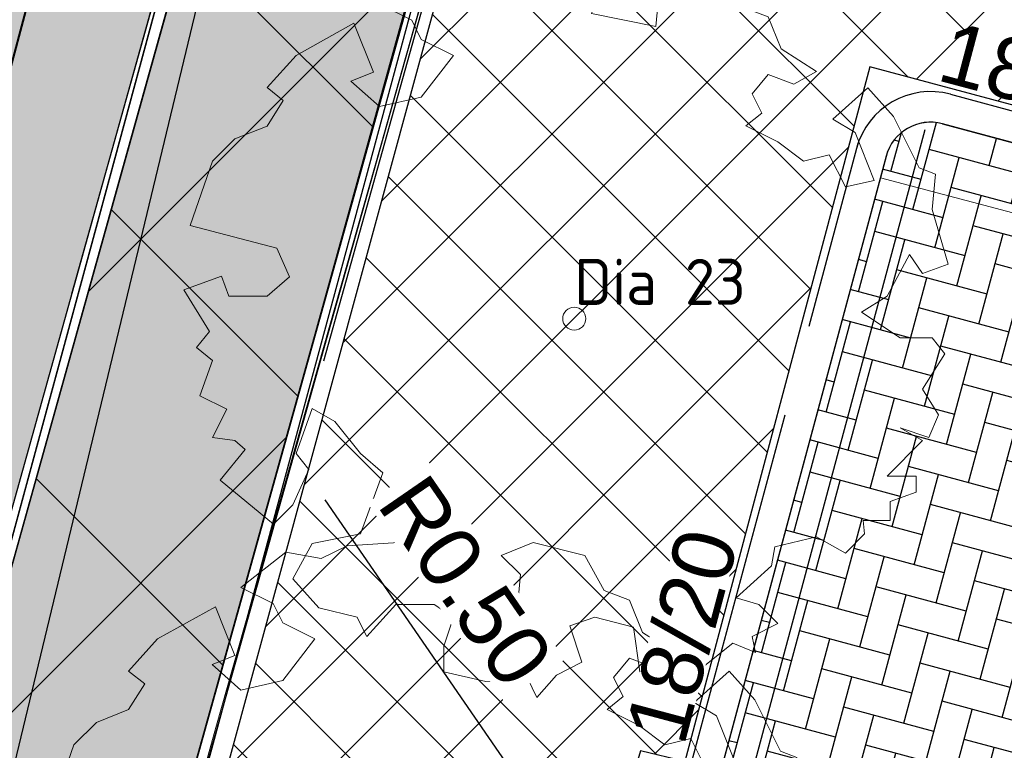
# Model space of a CAD drawing. Header units: metres. Extents: x 252743 to 254903, y 592696 to 593766.
# Tile 44 of 174: x 253680.23 to 253686.65, y 593043.79 to 593048.55. Entities that reach past the tile are written whole.
import ezdxf
from ezdxf.enums import TextEntityAlignment as Align

# ---------------------------------------------------------------- set-up
doc = ezdxf.new("R2010")
doc.units = ezdxf.units.M
doc.linetypes.add('ACAD_ISO11W100', pattern=[33, 12, -3, 12, -3, 0, -3])
doc.linetypes.add('DASHED', pattern=[19.049999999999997, 12.7, -6.35])
for name, color, linetype, lineweight in [('132034000_dwg', 8, 'Continuous', 5), ('B-BH-GR-BEPLANTING_CULTUUR_HEESTERS-G', 250, 'Continuous', 18), ('B-BH-VH-OPENVERHARDING-G', 250, 'Continuous', 18), ('B-WE-GR-BOOM-S1', 8, 'Continuous', 9), ('B-WE-GR-BOOM_STAMDIAMETER-T', 7, 'Continuous', 25), ('N-RI-HWA-PVC', 150, 'ACAD_ISO11W100', 40)]:
    doc.layers.add(name, color=color, linetype=linetype, lineweight=lineweight)
doc.layers.add('ALGEMEEN HULP', color=6, linetype='Continuous', plot=False)
for name, color, linetype in [('B-RI-DWA-BETON', 8, 'Continuous'), ('N-GR-ARC-GROENVOORZIENING-N', 82, 'Continuous'), ('N-KL-NUTSSTROOK', 10, 'Continuous'), ('N-WB-ANTIWORTELSCHERM', 6, 'ZIGZAG'), ('N-WB-ARC-ASFALT', 8, 'Continuous'), ('N-WB-ARC-BETONTEGEL 30X30', 8, 'Continuous'), ('N-WB-ARC-SBS-KF-ROODBRUIN-PARKEREN', 24, 'Continuous'), ('N-WB-ARC-SBS-KF-ROODBRUIN-RIJBAAN', 24, 'Continuous'), ('N-WB-BAND GAZONBAND 10x20', 7, 'DASHED'), ('N-WB-BAND TEKST 200', 7, 'Continuous'), ('N-WB-BAND TROTTOIRBAND 18 20', 7, 'ACAD_ISO11W100'), ('N-WB-BOCHTSTRAAL', 7, 'Continuous'), ('N-WB-KANTVERHARDING', 2, 'Continuous')]:
    doc.layers.add(name, color=color, linetype=linetype)
doc.layers.add('N-WB-ARC-ASFALT ROOD', color=7, linetype='Continuous', true_color=0xff6666)
doc.layers.get('0').freeze()
doc.styles.add('N_STANDARD 200', font='arial.ttf', dxfattribs={"height": 0.4})
doc.styles.add('NLCS-ISO', font='txt')
doc.linetypes.add('ZIGZAG', pattern='A,0.00254,-5.08,[131,ltypeshp.shx,S=5.08,R=0,X=-5.08,Y=0],-10.16,[131,ltypeshp.shx,S=5.08,R=180,X=5.08,Y=0],-5.08', length=20.32254)
doc.dimstyles.new('N_DIMENSION 200', dxfattribs={"dimtxt": 0.4, "dimasz": 0.4, "dimexe": 0.125, "dimexo": 0.125, "dimgap": 0.25, "dimtad": 1, "dimzin": 3, "dimdsep": 46, "dimtxsty": 'N_STANDARD 200', "dimcen": 0, "dimazin": 3, "dimtfac": 1, "dimtix": 1, "dimtmove": 2, "dimatfit": 3, "dimfxl": 0.125, "dimfxlon": 1, "dimtfill": 1, "dimtolj": 1, "dimtzin": 0, "dimarcsym": 0})

# ---------------------------------------------------------------- blocks, each defined once
blk = doc.blocks.new('SGR-BOOM_06_ST')
at = {"linetype": 'Continuous', "flags": 128}
blk.add_lwpolyline([(2.697926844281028, 3.519936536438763), (2.530031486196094, 3.938911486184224), (2.197017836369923, 4.064448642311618), (1.94450365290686, 4.524361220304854), (1.273022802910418, 4.692183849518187), (0.8554126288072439, 4.524288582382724), (1.107912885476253, 4.273186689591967), (1.064270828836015, 3.811889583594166), (0.2276521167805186, 3.979701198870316), (0.3518243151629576, 4.315444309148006), (0.1839317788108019, 4.692111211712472), (-0.1504327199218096, 4.608837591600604), (-0.4861730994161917, 4.692066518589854), (-1.154910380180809, 4.649713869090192), (-1.490634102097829, 4.483188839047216), (-1.95193375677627, 4.56504461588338), (-2.538756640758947, 4.105076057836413), (-2.119756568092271, 3.896293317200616), (-1.994180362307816, 3.643818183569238), (-1.575180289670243, 3.435035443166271), (-1.994130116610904, 2.890461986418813), (-2.538667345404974, 2.766231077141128), (-2.915367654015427, 3.099211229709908), (-2.619546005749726, 3.216664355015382), (-2.873110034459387, 3.855299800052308), (-3.627802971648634, 3.434898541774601), (-4.004453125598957, 3.015887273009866), (-3.794266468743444, 2.84803387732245), (-4.004419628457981, 2.513649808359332), (-4.424759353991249, 2.345754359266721), (-4.716801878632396, 2.05367287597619), (-5.01017267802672, 1.214316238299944), (-3.88011881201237, 0.9209648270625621), (-3.712226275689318, 0.5442979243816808), (-4.004271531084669, 0.2931597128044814), (-4.506508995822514, 0.2931262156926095), (-4.602327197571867, 0.5555981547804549), (-5.093368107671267, 0.3763383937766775), (-4.757596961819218, -0.1681847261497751), (-4.925450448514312, -0.3770066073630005), (-4.716628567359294, -0.544860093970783), (-4.88446521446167, -1.006165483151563), (-4.532341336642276, -1.182198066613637), (-4.716561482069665, -1.550699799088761), (-4.424496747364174, -1.591623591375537), (-4.292786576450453, -1.70719043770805), (-4.61907625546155, -2.106831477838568), (-3.920821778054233, -2.682045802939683), (-3.668355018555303, -2.430910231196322), (-3.459575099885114, -1.969602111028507), (-3.627456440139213, -1.760802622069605), (-3.418684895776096, -1.173935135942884), (-3.123882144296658, -1.341782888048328), (-2.788119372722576, -1.760746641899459), (-2.496040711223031, -2.010481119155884), (-2.788049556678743, -2.807529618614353), (-3.418567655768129, -2.931766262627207), (-3.668290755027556, -3.394441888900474), (-3.332530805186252, -3.771097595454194), (-2.831649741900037, -3.896623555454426), (-2.768861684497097, -4.022178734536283), (-2.70607362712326, -4.147733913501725), (-2.328058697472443, -3.728722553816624), (-1.825821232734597, -3.728689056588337), (-1.574691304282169, -3.89653972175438), (-1.698860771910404, -4.27322610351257), (-1.6988383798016, -4.608960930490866), (-1.154284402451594, -4.735848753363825), (-0.6097418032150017, -4.692139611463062), (-0.4855303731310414, -4.944614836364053), (-0.2330665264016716, -4.64980644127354), (0.1012924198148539, -4.483281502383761), (-0.05880460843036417, -4.006538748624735), (0.2691206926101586, -3.89641674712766), (0.7727313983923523, -4.023307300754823), (0.8560217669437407, -4.608790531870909), (1.149445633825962, -4.565098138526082), (1.441519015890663, -4.735675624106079), (2.070647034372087, -4.232031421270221), (2.365446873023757, -4.356206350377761), (2.321760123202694, -4.14739857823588), (2.657483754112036, -3.979508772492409), (2.406348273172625, -3.728406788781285), (2.112915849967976, -3.643810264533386), (2.574182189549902, -3.226158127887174), (2.615108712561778, -2.975036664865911), (3.159645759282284, -2.848076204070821), (3.537702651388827, -3.058226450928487), (3.787439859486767, -2.807091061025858), (3.770391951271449, -2.632754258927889), (4.123163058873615, -2.632730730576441), (4.123146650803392, -2.386717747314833), (4.458873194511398, -2.262500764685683), (4.458859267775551, -2.05369007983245), (4.082181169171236, -2.05371520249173), (4.543444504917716, -1.591025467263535), (4.250006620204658, -1.424542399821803), (4.626693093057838, -1.550076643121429), (4.752232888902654, -1.256641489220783), (4.54339981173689, -0.9209205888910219), (4.835431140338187, -0.4609716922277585), (4.667549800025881, -0.2521722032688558), (4.249928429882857, -0.2522000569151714), (3.746303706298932, 0.08486595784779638), (4.082024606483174, 0.2936990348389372), (4.375415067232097, 0.8382641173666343), (4.543299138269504, 0.5885213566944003), (4.876296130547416, 0.7127381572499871), (4.667437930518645, 1.425137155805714), (4.711079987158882, 1.886434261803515), (4.499534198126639, 1.969671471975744), (4.163754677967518, 2.639753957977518), (3.828442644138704, 3.012677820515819), (3.373874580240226, 2.603955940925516), (3.662895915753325, 2.430909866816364), (3.914056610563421, 1.801765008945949), (3.537384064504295, 1.718488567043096), (3.327180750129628, 2.136095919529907), (2.991451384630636, 2.054186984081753), (2.657064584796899, 2.305283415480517), (2.238064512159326, 2.514066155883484), (2.446864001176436, 2.681947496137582), (2.321287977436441, 2.931693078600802), (2.530081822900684, 3.184190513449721), (2.865825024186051, 3.05865353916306), (3.159240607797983, 3.226540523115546)], close=True, dxfattribs=at)
blk.add_circle((0, 0), 0.15)
at = {"layer": 'B-WE-GR-BOOM_STAMDIAMETER-T', "style": 'NLCS-ISO'}
blk.add_attdef('STAMDIAMETER', text='', height=0.3, dxfattribs=at).set_placement((0, 0), align=Align.BOTTOM_LEFT)
blk = doc.blocks.new('*D630')
at = {"layer": 'Defpoints', "color": 0, "transparency": 16777216}
for p in [(253683.7661655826, 593043.1812374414), (253684.0499415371, 593042.769568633)]:
    blk.add_point(p, dxfattribs=at)
at = {"layer": 'N-WB-BOCHTSTRAAL', "color": 0, "lineweight": -2, "transparency": 16777216}
for p, q in [((253682.222161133, 593045.421097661), (253683.539144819, 593043.510572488)), ((253684.0499415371, 593042.769568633), (253683.7661655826, 593043.1812374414))]:
    blk.add_line(p, q, dxfattribs=at)
at = {"layer": 'N-WB-BOCHTSTRAAL', "color": 0, "transparency": 16777216}
blk.add_solid([(253683.5940339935, 593043.5484092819), (253683.4842556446, 593043.472735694), (253683.7661655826, 593043.1812374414)], dxfattribs=at)
at = {"layer": 'N-WB-BOCHTSTRAAL', "color": 0, "transparency": 16777216, "insert": (253683.1411265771, 593044.8883012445), "char_height": 0.4, "attachment_point": 5, "rotation": 304.57968874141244, "style": 'N_STANDARD 200', "bg_fill": 3, "box_fill_scale": 1.1, "bg_fill_color": 256, "bg_fill_true_color": 13158600, "bg_fill_transparency": 0}
blk.add_mtext('\\A1;R0.50', dxfattribs=at)
blk = doc.blocks.new('132034000_dwg_GWW-CAD Bgt tekening 12A-1381416-Plot dakaanzicht')
at = {"layer": 'B-BH-GR-BEPLANTING_CULTUUR_HEESTERS-G', "color": 253, "lineweight": 9, "flags": 128}
blk.add_lwpolyline([(253685847, 593047521), (253684656, 593043097), (253683923, 593040372), (253680765, 593041236), (253681511, 593043935), (253683068, 593049432), (253683819, 593052442), (253705010, 593046760), (253704775, 593046153), (253703188, 593042249), (253702944, 593041626), (253702607, 593041049), (253702183, 593040531), (253701685, 593040085), (253701123, 593039721), (253700512, 593039450), (253699866, 593039276), (253699201, 593039205), (253698533, 593039239), (253697878, 593039375), (253698970, 593044049)], close=True, dxfattribs=at)
at = {"layer": 'B-BH-VH-OPENVERHARDING-G', "color": 253, "lineweight": 9, "flags": 128}
for points in [[(253667930, 593000000), (253681380, 593049589), (253684253, 593060272), (253685777, 593059896), (253686083, 593059824), (253685966, 593059818), (253685857, 593059789), (253685759, 593059732), (253685681, 593059649), (253685629, 593059549), (253685611, 593059479), (253684272, 593054313), (253683819, 593052442), (253683068, 593049432), (253681511, 593043935), (253680765, 593041236), (253680441, 593040060), (253679815, 593037796), (253678583, 593033337), (253678244, 593032110), (253674392, 593018159), (253669628, 593000000)], [(253681380, 593049589.0000001), (253667930, 593000000.0000001)]]:
    blk.add_lwpolyline(points, dxfattribs=at)
blk.add_lwpolyline([(253698970, 593044049), (253697878, 593039375), (253685950, 593042753), (253684656, 593043097), (253685847, 593047521)], close=True, dxfattribs=at)
blk = doc.blocks.new('132034000_dwg-1357416-Plot dakaanzicht')
blk.add_blockref('132034000_dwg_GWW-CAD Bgt tekening 12A-1381416-Plot dakaanzicht', (0, 0))

msp = doc.modelspace()

# ---------------------------------------------------------------- hatches: boundary and pattern name
at = {"layer": 'N-GR-ARC-GROENVOORZIENING-N'}
h = msp.add_hatch(dxfattribs=at)
h.set_pattern_fill('ANSI37', color=256, scale=0.15)
h.set_pattern_definition([(45, (0, 0), (-0.3367596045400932, 0.3367596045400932), []), (135, (0, 0), (-0.3367596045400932, -0.3367596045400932), [])])
edge = h.paths.add_edge_path()
edge.add_line((253703.5389152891, 593047.0538834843), (253702.2153969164, 593042.1639741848))
edge.add_arc((253698.7088898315, 593043.4897426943), 3.748767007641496, 255.987037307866, 339.2889926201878, ccw=False)
edge.add_line((253697.8011580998, 593039.8525353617), (253697.6735784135, 593039.8867923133))
edge.add_line((253697.6735784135, 593039.8867923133), (253697.3304406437, 593039.9764404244))
edge.add_line((253697.3304406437, 593039.9764404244), (253697.4050223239, 593040.2664088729))
edge.add_line((253697.4050223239, 593040.2664088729), (253697.1185317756, 593040.344085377))
edge.add_line((253697.1185317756, 593040.344085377), (253698.3387002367, 593044.8813722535))
edge.add_line((253698.3387002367, 593044.8813722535), (253685.7772480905, 593048.2454446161))
edge.add_line((253685.7772480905, 593048.2454446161), (253684.5715048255, 593043.7141711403))
edge.add_line((253684.5715048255, 593043.7141711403), (253684.2810989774, 593043.7817451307))
edge.add_line((253684.2810989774, 593043.7817451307), (253684.1932039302, 593043.4826471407))
edge.add_arc((253684.023375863, 593042.8098326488), 0.6939170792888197, 75.83363302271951, 159.0808703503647)
edge.add_line((253683.3751981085, 593043.0575956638), (253683.1801360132, 593042.3225821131))
edge.add_arc((253682.43019431, 593042.5461005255), 0.7825426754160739, 251.28609505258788, 343.40343246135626, ccw=False)
edge.add_line((253682.1791210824, 593041.804928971), (253681.1556119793, 593042.0909382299))
edge.add_line((253681.1556119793, 593042.0909382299), (253683.9325397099, 593052.2818918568))
edge.add_line((253683.9325397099, 593052.2818918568), (253703.5389211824, 593047.0539052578))
at = {"layer": 'N-KL-NUTSSTROOK'}
h = msp.add_hatch(dxfattribs=at)
h.set_pattern_fill('ANSI37', color=256, scale=0.5)
h.set_pattern_definition([(45, (0.01110095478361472, -0.01331456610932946), (-1.122532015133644, 1.122532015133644), []), (135, (0.01110095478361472, -0.01331456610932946), (-1.122532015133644, -1.122532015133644), [])])
h.paths.add_polyline_path([(253685.6844245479, 593059.7696635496), (253683.9435395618, 593052.9563786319), (253682.0082150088, 593045.9572178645), (253680.0768857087, 593039.0373696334), (253678.1531198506, 593032.1446208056), (253673.8580865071, 593016.518632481), (253669.749841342, 593000.8466031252), (253665.6408736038, 592985.1955043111), (253661.5551687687, 592969.5514562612), (253660.1036000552, 592969.9295412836), (253661.566046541, 592975.5442613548), (253663.0324861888, 592981.168338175), (253666.0084195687, 592992.5500385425), (253667.4853712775, 592998.277640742), (253669.0109342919, 593003.9443029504), (253672.004578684, 593015.3646425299), (253674.9797750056, 593026.3024087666), (253677.9985052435, 593037.1704637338), (253681.190632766, 593048.6076836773), (253684.224756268, 593060.1159785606)])
at = {"layer": 'N-WB-ARC-ASFALT ROOD'}
h = msp.add_hatch(color=256, dxfattribs=at)
h.dxf.hatch_style = 1
edge = h.paths.add_edge_path()
edge.add_line((253681.795198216, 593060.7059606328), (253684.1282167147, 593060.142150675))
edge.add_line((253684.1282167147, 593060.142150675), (253682.5989554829, 593054.1359466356))
edge.add_line((253682.5989554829, 593054.1359466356), (253682.1889293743, 593052.5565142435))
edge.add_line((253682.1889293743, 593052.5565142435), (253680.6620729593, 593047.0858704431))
edge.add_line((253680.6620729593, 593047.0858704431), (253679.1054187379, 593041.5084627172))
edge.add_line((253679.1054187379, 593041.5084627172), (253678.549143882, 593039.5153600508))
edge.add_line((253678.549143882, 593039.5153600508), (253677.9928690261, 593037.5222573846))
edge.add_line((253677.9928690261, 593037.5222573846), (253676.8855549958, 593033.5548112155))
edge.add_line((253676.8855549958, 593033.5548112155), (253674.8652522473, 593026.2635190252))
edge.add_line((253674.8652522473, 593026.2635190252), (253672.5949240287, 593018.0106704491))
edge.add_line((253672.5949240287, 593018.0106704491), (253669.1808892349, 593004.990021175))
edge.add_line((253669.1808892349, 593004.990021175), (253667.7481913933, 592999.5260569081))
edge.add_line((253667.7481913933, 592999.5260569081), (253666.2847002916, 592994.0059281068))
edge.add_line((253666.2847002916, 592994.0059281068), (253664.0826329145, 592985.5608251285))
edge.add_line((253664.0826329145, 592985.5608251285), (253663.1593980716, 592982.0452766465))
edge.add_line((253663.1593980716, 592982.0452766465), (253662.2369665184, 592978.516837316))
edge.add_line((253662.2369665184, 592978.516837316), (253660.006828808, 592969.9547469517))
edge.add_arc((253666.0676338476, 592968.4498053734), 6.244854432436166, 166.0550773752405, 177.3909185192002)
edge.add_arc((253671.3733736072, 592968.3499073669), 11.5505111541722, 178.0939806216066, 204.17029611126)
edge.add_line((253660.8354667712, 592963.6205493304), (253661.3879641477, 592962.4570251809))
edge.add_line((253661.3879641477, 592962.4570251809), (253661.9203218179, 592961.4069519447))
edge.add_line((253661.9203218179, 592961.4069519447), (253662.3882558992, 592960.3836082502))
edge.add_line((253662.3882558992, 592960.3836082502), (253663.0665735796, 592958.6907580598))
edge.add_line((253663.0665735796, 592958.6907580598), (253663.7417722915, 592956.9366841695))
edge.add_line((253663.7417722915, 592956.9366841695), (253664.4567925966, 592954.6718779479))
edge.add_line((253664.4567925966, 592954.6718779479), (253665.1018604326, 592952.5979883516))
edge.add_arc((253657.4625816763, 592950.2228209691), 8.000000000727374, -15.185234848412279, 17.271260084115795, ccw=False)
edge.add_line((253665.1832539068, 592948.1272970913), (253663.8743140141, 592943.3046863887))
edge.add_line((253663.8743140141, 592943.3046863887), (253662.2023406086, 592937.1479015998))
edge.add_line((253662.2023406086, 592937.1479015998), (253660.5501915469, 592931.0761358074))
edge.add_line((253660.5501915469, 592931.0761358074), (253657.2588915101, 592918.9803731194))
edge.add_line((253657.2588915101, 592918.9803731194), (253654.956477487, 592910.5188371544))
edge.add_line((253654.956477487, 592910.5188371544), (253653.3995344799, 592904.7976819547))
edge.add_arc((253645.1249373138, 592907.1613335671), 8.605568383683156, 290.78435530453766, 344.05792668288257, ccw=False)
edge.add_line((253648.1786378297, 592899.1157931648), (253644.0813659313, 592897.5188260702))
edge.add_arc((253645.8607225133, 592892.9533151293), 4.89999999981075, 111.2927906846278, 175.0684615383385)
edge.add_line((253640.9788616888, 592893.3745453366), (253640.167268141, 592883.9685562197))
edge.add_line((253640.167268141, 592883.9685562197), (253637.7819840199, 592884.2424560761))
edge.add_line((253637.7819840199, 592884.2424560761), (253638.1915143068, 592888.9887203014))
edge.add_line((253638.1915143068, 592888.9887203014), (253638.4442218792, 592891.9174827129))
edge.add_line((253638.4442218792, 592891.9174827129), (253638.5877461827, 592893.5808621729))
edge.add_arc((253645.8607225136, 592892.9533151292), 7.300000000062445, 111.2927906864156, 175.0684615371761, ccw=False)
edge.add_line((253643.20984434, 592899.7549946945), (253647.4177918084, 592901.3949949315))
edge.add_arc((253645.1253727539, 592907.1610918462), 6.205083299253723, 291.6812147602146, 344.0589684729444)
edge.add_line((253651.0918387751, 592905.4568788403), (253652.6889135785, 592911.326242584))
edge.add_line((253652.6889135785, 592911.326242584), (253654.5364483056, 592918.1160644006))
edge.add_line((253654.5364483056, 592918.1160644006), (253656.4453742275, 592925.1315032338))
edge.add_line((253656.4453742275, 592925.1315032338), (253659.3110641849, 592935.6631180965))
edge.add_line((253659.3110641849, 592935.6631180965), (253661.5581123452, 592943.933343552))
edge.add_line((253661.5581123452, 592943.933343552), (253662.8670522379, 592948.7559542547))
edge.add_arc((253657.4582230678, 592950.2233490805), 5.604344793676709, 344.8212266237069, 377.9019312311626)
edge.add_line((253662.7912281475, 592951.9460612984), (253661.8304349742, 592955.0193743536))
edge.add_arc((253611.1297324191, 592938.4890565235), 53.32740990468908, 18.05789785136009, 23.07416480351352)
edge.add_line((253660.1908595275, 592959.3892587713), (253659.9351419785, 592959.9796275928))
edge.add_arc((253868.7138842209, 593063.3533541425), 232.9692910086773, 205.8811838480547, 206.3416364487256, ccw=False)
edge.add_arc((253671.5954013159, 592968.3678242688), 14.1718472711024, 178.2170799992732, 208.2464669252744, ccw=False)
edge.add_arc((253666.0513985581, 592968.4530680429), 8.628317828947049, 166.063415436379, 177.6374467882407, ccw=False)
edge.add_line((253657.677073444, 592970.5311795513), (253658.7306129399, 592974.5766835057))
edge.add_line((253658.7306129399, 592974.5766835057), (253659.6422416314, 592978.076667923))
edge.add_line((253659.6422416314, 592978.076667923), (253660.8501072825, 592982.7005672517))
edge.add_line((253660.8501072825, 592982.7005672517), (253663.3876386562, 592992.4074131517))
edge.add_line((253663.3876386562, 592992.4074131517), (253664.8461752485, 592997.9454542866))
edge.add_line((253664.8461752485, 592997.9454542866), (253665.6668127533, 593001.0448688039))
edge.add_line((253665.6668127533, 593001.0448688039), (253666.7235345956, 593005.0800491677))
edge.add_line((253666.7235345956, 593005.0800491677), (253668.8186469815, 593013.0706142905))
edge.add_line((253668.8186469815, 593013.0706142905), (253670.2820787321, 593018.6524817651))
edge.add_line((253670.2820787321, 593018.6524817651), (253671.9966548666, 593024.896403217))
edge.add_line((253671.9966548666, 593024.896403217), (253674.297867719, 593033.2109778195))
edge.add_line((253674.297867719, 593033.2109778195), (253678.7619207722, 593049.2054380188))
edge.add_line((253678.7619207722, 593049.2054380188), (253680.3137236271, 593054.8874395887))
edge.add_line((253680.3137236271, 593054.8874395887), (253681.795198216, 593060.7059606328))
at = {"layer": 'N-WB-ARC-BETONTEGEL 30X30'}
h = msp.add_hatch(dxfattribs=at)
h.set_pattern_fill('AR-B88', color=256, scale=0.002, angle=255.07, style=0)
h.set_pattern_definition([(255.07, (347.7034093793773, 85.49383894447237), (0.3926804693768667, -0.1047043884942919), []), (345.07, (347.7034093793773, 85.49383894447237), (0.4450326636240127, 0.09163584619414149), [0.4064, -0.4064])])
h.paths.add_polyline_path([(253684.2254258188, 593060.1186585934), (253682.8399942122, 593054.677348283), (253682.3390360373, 593052.722350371), (253681.8795981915, 593051.0762094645), (253680.8777495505, 593047.4866400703), (253676.705839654, 593032.5389129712), (253674.4066214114, 593024.2315232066), (253672.7511180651, 593018.2116929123), (253674.197423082, 593017.8139470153), (253675.8526013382, 593023.8325952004), (253678.1506228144, 593032.1356740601), (253682.3233178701, 593047.086214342), (253683.8264949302, 593052.4654074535), (253684.2689406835, 593054.2103223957), (253685.6844245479, 593059.7696635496)])
at = {"layer": 'N-WB-ARC-SBS-KF-ROODBRUIN-PARKEREN'}
h = msp.add_hatch(dxfattribs=at)
h.set_pattern_fill('AR-HBONE', color=256, scale=0.002, angle=29.95)
h.set_pattern_definition([(74.94999999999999, (-2.365075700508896, 0.6357338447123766), (-0.1434668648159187, 0.2489934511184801), [0.6096, -0.2032]), (164.95, (-2.31231244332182, 0.8319638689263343), (-0.1434668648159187, 0.2489934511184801), [0.6096, -0.2032])])
edge = h.paths.add_edge_path()
edge.add_line((253685.883361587, 593047.6614662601), (253684.7931274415, 593043.606363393))
edge.add_line((253684.7931274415, 593043.606363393), (253687.3999113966, 593042.9045822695))
edge.add_line((253687.3999113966, 593042.9045822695), (253687.4263534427, 593043.0020063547))
edge.add_line((253687.4263534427, 593043.0020063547), (253687.3778059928, 593043.0149345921))
edge.add_line((253687.3778059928, 593043.0149345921), (253688.5205275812, 593047.2642109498))
edge.add_line((253688.5205275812, 593047.2642109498), (253686.2508324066, 593047.8733231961))
edge.add_arc((253686.1730736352, 593047.5835757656), 0.2999999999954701, 74.97764466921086, 164.9515956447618)
at = {"layer": 'N-WB-ARC-SBS-KF-ROODBRUIN-RIJBAAN'}
h = msp.add_hatch(dxfattribs=at)
h.set_pattern_fill('AR-HBONE', color=256, scale=0.002, angle=74.95)
h.set_pattern_definition([(119.95, (0, 0), (-0.2775113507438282, 0.07461856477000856), [0.6095999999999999, -0.2032]), (209.95, (-0.1014463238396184, 0.1760648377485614), (-0.2775113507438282, 0.07461856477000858), [0.6096, -0.2032])])
edge = h.paths.add_edge_path()
edge.add_line((253683.2663820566, 593041.7785544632), (253683.5670822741, 593042.8993643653))
edge.add_arc((253684.0478215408, 593042.7713694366), 0.4974866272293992, 74.34039588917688, 165.0910850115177, ccw=False)
edge.add_line((253684.1821039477, 593043.2503905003), (253684.656, 593043.097))
edge.add_line((253684.656, 593043.097), (253696.7349497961, 593039.8775465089))
edge.add_line((253696.7349497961, 593039.8775465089), (253697.9209189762, 593039.5587026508))
edge.add_arc((253698.7320808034, 593043.4832184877), 4.00746903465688, 258.3219289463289, 345.0273673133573)
edge.add_line((253702.6034936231, 593042.44785824), (253703.8252111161, 593047.0297140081))
edge.add_line((253703.8252111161, 593047.0297140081), (253704.3447171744, 593048.9718410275))
edge.add_line((253704.3447171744, 593048.9718410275), (253704.8900070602, 593051.033999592))
edge.add_arc((253701.025029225, 593052.0645073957), 3.99999999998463, 345.0706997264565, 435.5149292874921)
edge.add_line((253702.0255401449, 593055.937358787), (253714.5810381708, 593052.8332999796))
edge.add_arc((253713.6470045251, 593048.9200635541), 4.023162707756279, 76.57548952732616, 169.8498886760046)
edge.add_line((253709.6868066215, 593049.6290563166), (253709.1591533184, 593047.6774099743))
edge.add_line((253709.1591533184, 593047.6774099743), (253708.6478722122, 593045.7438646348))
edge.add_line((253708.6478722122, 593045.7438646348), (253704.8345690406, 593031.4868543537))
edge.add_line((253704.8345690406, 593031.4868543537), (253683.0658323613, 593037.3415310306))
edge.add_line((253683.0658323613, 593037.3415310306), (253682.5780891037, 593037.4723810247))
edge.add_arc((253682.700565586, 593037.9468664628), 0.4900376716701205, 164.9496423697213, 255.5264649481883, ccw=False)
edge.add_line((253682.2273371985, 593038.0741135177), (253682.4998708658, 593039.0854114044))
edge.add_line((253682.4998708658, 593039.0854114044), (253683.2663820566, 593041.7785544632))

# ---------------------------------------------------------------- linework, layer by layer
at = {"layer": 'ALGEMEEN HULP'}
msp.add_line((253684.8386533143, 593043.0070727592), (253686.1372801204, 593047.836112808), dxfattribs=at)
msp.add_lwpolyline([(253683.8190001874, 593052.442000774), (253683.174475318, 593049.8587519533), (253682.879946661, 593048.7680762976), (253680.9728145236, 593041.9878651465)], dxfattribs=at)
at = {"layer": 'B-RI-DWA-BETON'}
msp.add_line((253682.4210421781, 593052.9405495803), (253678.8938040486, 593038.275803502), dxfattribs=at)
at = {"layer": 'N-GR-ARC-GROENVOORZIENING-N'}
msp.add_lwpolyline([(253703.5389152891, 593047.0538834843), (253702.2153969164, 593042.1639741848, -0.3803735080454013), (253697.8011580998, 593039.8525353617), (253697.6735784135, 593039.8867923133), (253697.3304406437, 593039.9764404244), (253697.4050223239, 593040.2664088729), (253697.1185317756, 593040.344085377), (253698.3387002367, 593044.8813722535), (253685.7772480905, 593048.2454446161), (253684.5715048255, 593043.7141711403), (253684.2810989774, 593043.7817451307), (253684.1932039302, 593043.4826471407, 0.3801002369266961), (253683.3751981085, 593043.0575956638), (253683.1801360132, 593042.3225821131, -0.4250791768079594), (253682.1791210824, 593041.804928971), (253681.1556119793, 593042.0909382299), (253683.9325397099, 593052.2818918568), (253703.5389211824, 593047.0539052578)], format="xyb", dxfattribs=at)
at = {"layer": 'N-KL-NUTSSTROOK'}
msp.add_lwpolyline([(253685.6844245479, 593059.7696635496), (253683.9435395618, 593052.9563786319), (253682.0082150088, 593045.9572178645), (253680.0768857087, 593039.0373696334), (253678.1531198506, 593032.1446208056), (253673.8580865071, 593016.518632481), (253669.749841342, 593000.8466031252), (253665.6408736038, 592985.1955043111), (253661.5551687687, 592969.5514562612), (253660.1036000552, 592969.9295412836), (253661.566046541, 592975.5442613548), (253663.0324861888, 592981.168338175), (253666.0084195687, 592992.5500385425), (253667.4853712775, 592998.277640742), (253669.0109342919, 593003.9443029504), (253672.004578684, 593015.3646425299), (253674.9797750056, 593026.3024087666), (253677.9985052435, 593037.1704637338), (253681.190632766, 593048.6076836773), (253684.224756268, 593060.1159785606)], close=True, dxfattribs=at)
at = {"layer": 'N-RI-HWA-PVC'}
msp.add_line((253683.2489900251, 593059.7004552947), (253660.5728663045, 592975.2464159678), dxfattribs=at)
at = {"layer": 'N-WB-ANTIWORTELSCHERM', "ltscale": 0.2}
msp.add_line((253685.7082862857, 593059.4531891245), (253678.3255516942, 593032.0878278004), dxfattribs=at)
at = {"layer": 'N-WB-ARC-ASFALT'}
msp.add_lwpolyline([(253668.8186469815, 593013.0706142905), (253670.2820787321, 593018.6524817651), (253671.9966548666, 593024.896403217), (253674.297867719, 593033.2109778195), (253678.7619207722, 593049.2054380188), (253680.3137236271, 593054.8874395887), (253681.795198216, 593060.7059606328), (253684.1282167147, 593060.142150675), (253682.5989554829, 593054.1359466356), (253682.1889293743, 593052.5565142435), (253680.6620729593, 593047.0858704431), (253679.1054187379, 593041.5084627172), (253678.549143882, 593039.5153600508), (253677.9928690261, 593037.5222573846), (253676.8855549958, 593033.5548112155), (253674.8652522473, 593026.2635190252), (253672.5949240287, 593018.0106704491), (253669.1808892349, 593004.990021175)], dxfattribs=at)
at = {"layer": 'N-WB-ARC-BETONTEGEL 30X30'}
msp.add_lwpolyline([(253684.2531150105, 593060.2719712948), (253684.2529999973, 593060.2720000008), (253681.3799999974, 593049.5890000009), (253667.9299999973, 593000.0000000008), (253660.0939999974, 592970.0750000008), (253659.9759999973, 592969.4980000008)], dxfattribs=at)
msp.add_lwpolyline([(253671.223915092, 593012.1443833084), (253672.9413039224, 593018.4762490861), (253675.0893527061, 593026.3959212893), (253679.3597115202, 593042.1403691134), (253681.1993759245, 593048.9230544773), (253682.8165, 593054.9305), (253683.6820126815, 593058.148833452), (253684.2529999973, 593060.2720000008), (253686.083, 593059.824, 0.402213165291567), (253685.611, 593059.479), (253684.2729774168, 593054.3170369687), (253683.8247781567, 593052.4658651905), (253683.0679943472, 593049.4319800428), (253682.7487053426, 593048.3047278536), (253680.9728145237, 593041.9878651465), (253680.4675284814, 593040.1562885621), (253678.2438832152, 593032.1100314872), (253675.949, 593023.806), (253674.2954163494, 593017.7931502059), (253672.7055422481, 593011.7311253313)], format="xyb", dxfattribs=at)
msp.add_lwpolyline([(253684.2254258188, 593060.1186585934), (253682.8399942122, 593054.677348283), (253682.3390360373, 593052.722350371), (253681.8795981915, 593051.0762094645), (253680.8777495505, 593047.4866400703), (253676.705839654, 593032.5389129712), (253674.4066214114, 593024.2315232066), (253672.7511180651, 593018.2116929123), (253674.197423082, 593017.8139470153), (253675.8526013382, 593023.8325952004), (253678.1506228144, 593032.1356740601), (253682.3233178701, 593047.086214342), (253683.8264949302, 593052.4654074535), (253684.2689406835, 593054.2103223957), (253685.6844245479, 593059.7696635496)], close=True, dxfattribs=at)
at = {"layer": 'N-WB-ARC-SBS-KF-ROODBRUIN-PARKEREN'}
msp.add_lwpolyline([(253685.883361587, 593047.6614662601), (253684.7931274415, 593043.606363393), (253687.3999113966, 593042.9045822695), (253687.4263534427, 593043.0020063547), (253687.3778059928, 593043.0149345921), (253688.5205275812, 593047.2642109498), (253686.2508324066, 593047.8733231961, 0.4140804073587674)], format="xyb", close=True, dxfattribs=at)
at = {"layer": 'N-WB-BAND GAZONBAND 10x20', "ltscale": 0.5}
for points in [[(253684.1282167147, 593060.142150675), (253682.7430860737, 593054.702022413), (253682.2787600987, 593052.8783728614), (253676.6095207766, 593032.5657955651)], [(253685.7813326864, 593059.7449894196), (253684.3905244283, 593054.2825622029), (253683.9214042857, 593052.4400834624), (253678.2469416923, 593032.1087914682)]]:
    msp.add_lwpolyline(points, dxfattribs=at)
at = {"layer": 'N-WB-BAND TROTTOIRBAND 18 20', "ltscale": 0.2}
for p, q in [((253686.3028627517, 593048.0662766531), (253697.7945854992, 593044.9759193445)), ((253684.6014562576, 593043.6567833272), (253685.7013548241, 593047.7468376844))]:
    msp.add_line(p, q, dxfattribs=at)
msp.add_arc((253686.173015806, 593047.5834311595), 0.5, 74.94810047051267, 164.9481004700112, dxfattribs=at)
at = {"layer": 'N-WB-KANTVERHARDING'}
for p, q in [((253686.2509239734, 593047.8731384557), (253697.7426467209, 593044.782781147)), ((253684.794594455, 593043.6048445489), (253685.8944930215, 593047.6948989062))]:
    msp.add_line(p, q, dxfattribs=at)
for points in [[(253684.2254258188, 593060.1186585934), (253682.8399942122, 593054.677348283), (253682.3753862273, 593052.852591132), (253676.705839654, 593032.5389129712)], [(253685.6844245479, 593059.7696635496), (253684.2936162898, 593054.3072363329), (253683.8247781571, 593052.4658651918), (253678.150622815, 593032.1356740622)], [(253683.8007322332, 593052.3687830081), (253683.0680000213, 593049.4320000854), (253682.8651399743, 593048.7154357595), (253680.9728143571, 593041.9878645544)]]:
    msp.add_lwpolyline(points, dxfattribs=at)
msp.add_arc((253686.173015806, 593047.5834311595), 0.3000000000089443, 74.94810046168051, 164.948100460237, dxfattribs=at)

# ---------------------------------------------------------------- block references
at = {"layer": '132034000_dwg', "color": 253, "lineweight": 9, "xscale": 0.001, "yscale": 0.001, "zscale": 0.001}
msp.add_blockref('132034000_dwg-1357416-Plot dakaanzicht', (0, 0), dxfattribs=at)
at = {"layer": 'B-WE-GR-BOOM-S1'}
ref = msp.add_blockref('SGR-BOOM_06_ST', (253683.8491474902, 593046.6021310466, -0.35794), dxfattribs=dict(at, xscale=0.5, yscale=0.5, zscale=0.275))
ref.add_attrib('STAMDIAMETER', 'Dia 23', dxfattribs={"layer": 'B-WE-GR-BOOM_STAMDIAMETER-T', "height": 0.3, "style": 'NLCS-ISO'}).set_placement((253683.8491474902, 593046.6021310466, -0.35794), align=Align.BOTTOM_LEFT)
ref = msp.add_blockref('SGR-BOOM_06_ST', (253682.9452874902, 593042.7954310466, -0.31288), dxfattribs=dict(at, xscale=0.5, yscale=0.5, zscale=0.3))
ref.add_attrib('STAMDIAMETER', 'Dia 28', dxfattribs={"layer": 'B-WE-GR-BOOM_STAMDIAMETER-T', "height": 0.3, "style": 'NLCS-ISO'}).set_placement((253682.9452874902, 593042.7954310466, -0.31288), align=Align.BOTTOM_LEFT)

# ---------------------------------------------------------------- next in the draw order: texts
at = {"layer": 'N-WB-BAND TEKST 200', "char_height": 0.4, "width": 1.114358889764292, "attachment_point": 8, "style": 'N_STANDARD 200', "bg_fill": 3, "box_fill_scale": 1, "bg_fill_color": 256, "bg_fill_transparency": 0}
for insert, rotation in [((253686.8764338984, 593047.9756120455), 345.1041964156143), ((253684.7485476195, 593044.479730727), 75.1041964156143)]:
    msp.add_mtext('{\\C7;18/20}', dxfattribs=dict(at, insert=insert, rotation=rotation))

# ---------------------------------------------------------------- next in the draw order: dimensions: what is measured, and where the dimension line sits
at = {"layer": 'N-WB-BOCHTSTRAAL'}
dim = msp.add_radius_dim(center=(253684.0499415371, 593042.769568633), mpoint=(253683.7661655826, 593043.1812374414), dimstyle='N_DIMENSION 200', override={"dimfxl": 0.0125}, dxfattribs=at)
dim.commit()
dim.dimension.update_dxf_attribs({"geometry": '*D630', "text_midpoint": (253683.1411265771, 593044.8883012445)})

doc.saveas('drawing.dxf')
